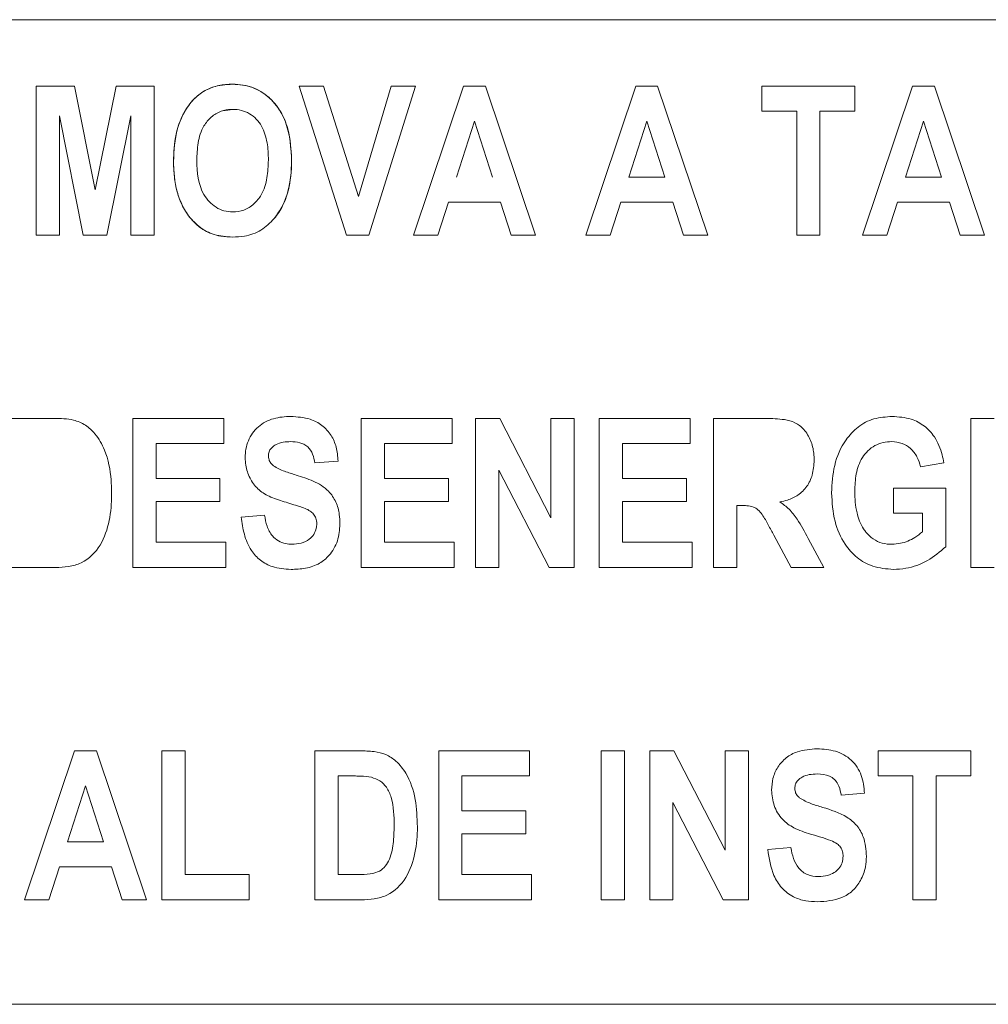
# Model space of a CAD drawing. Header units: inches. Extents: x 2934 to 6866, y 422 to 3136.
# Tile 12 of 84: x 3527 to 3538, y 1430 to 1442. Entities that reach past the tile are written whole.
import ezdxf

# ---------------------------------------------------------------- set-up
doc = ezdxf.new("R2010")
doc.units = ezdxf.units.IN
doc.header["$MEASUREMENT"] = 0
doc.layers.add('PWR_0400HP', color=7, linetype='Continuous')

# ---------------------------------------------------------------- blocks, each defined once
blk = doc.blocks.new('SSW6 S5 FRONT VIEW')
at = {"color": 7, "linetype": 'Continuous', "lineweight": 15}
for p, q in [((138.502, -532.494), (83.502, -532.494)), ((99.175, -533.28), (99.175, -535.044)), ((99.63, -533.28), (99.175, -533.28)), ((99.874, -534.506), (99.63, -533.28)), ((100.122, -533.28), (99.874, -534.506)), ((100.572, -533.28), (100.122, -533.28)), ((100.572, -535.044), (100.572, -533.28)), ((102.848, -535.044), (102.29, -533.28)), ((102.29, -533.28), (102.576, -533.28)), ((102.576, -533.28), (102.989, -534.585)), ((102.989, -534.585), (103.379, -533.28)), ((103.665, -533.28), (103.114, -535.044)), ((103.379, -533.28), (103.665, -533.28)), ((103.642, -535.044), (104.234, -533.28)), ((104.234, -533.28), (104.492, -533.28)), ((104.492, -533.28), (105.085, -535.044)), ((106.272, -533.28), (105.681, -535.044)), ((106.531, -533.28), (106.272, -533.28)), ((107.124, -535.044), (106.531, -533.28)), ((107.765, -533.578), (107.765, -533.28)), ((107.765, -533.28), (108.865, -533.28)), ((108.865, -533.28), (108.865, -533.578)), ((109.548, -533.28), (108.957, -535.044)), ((109.807, -533.28), (109.548, -533.28)), ((110.4, -535.044), (109.807, -533.28)), ((101.502, -533.555), (101.385, -533.574)), ((99.45, -535.044), (99.45, -533.633)), ((99.45, -533.633), (99.731, -535.044)), ((100.011, -535.044), (100.297, -533.633)), ((100.297, -533.633), (100.297, -535.044)), ((108.178, -533.578), (107.765, -533.578)), ((108.178, -535.044), (108.178, -533.578)), ((108.453, -533.578), (108.453, -535.044)), ((108.865, -533.578), (108.453, -533.578)), ((104.151, -534.357), (104.364, -533.696)), ((104.364, -533.696), (104.577, -534.357)), ((106.189, -534.357), (106.402, -533.696)), ((106.402, -533.696), (106.615, -534.357)), ((109.465, -534.357), (109.678, -533.696)), ((109.678, -533.696), (109.891, -534.357)), ((106.615, -534.357), (106.189, -534.357)), ((109.891, -534.357), (109.465, -534.357)), ((104.055, -534.654), (103.93, -535.044)), ((104.672, -534.654), (104.055, -534.654)), ((104.798, -535.044), (104.672, -534.654)), ((105.969, -535.044), (106.094, -534.654)), ((106.094, -534.654), (106.711, -534.654)), ((106.711, -534.654), (106.837, -535.044)), ((109.244, -535.044), (109.37, -534.654)), ((109.37, -534.654), (109.987, -534.654)), ((109.987, -534.654), (110.113, -535.044)), ((99.175, -535.044), (99.45, -535.044)), ((99.731, -535.044), (100.011, -535.044)), ((100.297, -535.044), (100.572, -535.044)), ((103.114, -535.044), (102.848, -535.044)), ((103.93, -535.044), (103.642, -535.044)), ((105.085, -535.044), (104.798, -535.044)), ((105.681, -535.044), (105.969, -535.044)), ((106.837, -535.044), (107.124, -535.044)), ((108.453, -535.044), (108.178, -535.044)), ((108.957, -535.044), (109.244, -535.044)), ((110.113, -535.044), (110.4, -535.044)), ((98.854, -537.212), (99.388, -537.212)), ((100.32, -538.976), (100.32, -537.212)), ((100.32, -537.212), (101.397, -537.212)), ((101.397, -537.212), (101.397, -537.51)), ((103.023, -538.976), (103.023, -537.212)), ((103.023, -537.212), (104.1, -537.212)), ((104.1, -537.212), (104.1, -537.51)), ((104.375, -538.976), (104.375, -537.212)), ((104.375, -537.212), (104.662, -537.212)), ((104.662, -537.212), (105.268, -538.39)), ((105.268, -538.39), (105.268, -537.212)), ((105.268, -537.212), (105.543, -537.212)), ((105.543, -537.212), (105.543, -538.976)), ((105.841, -538.976), (105.841, -537.212)), ((105.841, -537.212), (106.918, -537.212)), ((106.918, -537.212), (106.918, -537.51)), ((107.193, -538.976), (107.193, -537.212)), ((107.193, -537.212), (107.812, -537.212)), ((110.239, -538.976), (110.239, -537.212)), ((110.239, -537.212), (110.514, -537.212)), ((101.397, -537.51), (100.595, -537.51)), ((100.595, -537.51), (100.595, -537.922)), ((104.1, -537.51), (103.298, -537.51)), ((103.298, -537.51), (103.298, -537.922)), ((106.918, -537.51), (106.116, -537.51)), ((106.116, -537.51), (106.116, -537.922)), ((102.749, -537.716), (102.474, -537.739)), ((109.919, -537.739), (109.644, -537.785)), ((104.65, -537.826), (104.65, -538.976)), ((105.246, -538.976), (104.65, -537.826)), ((100.595, -537.922), (101.351, -537.922)), ((101.351, -537.922), (101.351, -538.197)), ((103.298, -537.922), (104.054, -537.922)), ((104.054, -537.922), (104.054, -538.197)), ((106.116, -537.922), (106.872, -537.922)), ((106.872, -537.922), (106.872, -538.197)), ((109.323, -538.335), (109.323, -538.037)), ((109.323, -538.037), (109.942, -538.037)), ((109.942, -538.037), (109.942, -538.73)), ((101.351, -538.197), (100.595, -538.197)), ((100.595, -538.197), (100.595, -538.678)), ((104.054, -538.197), (103.298, -538.197)), ((103.298, -538.197), (103.298, -538.678)), ((106.872, -538.197), (106.116, -538.197)), ((106.116, -538.197), (106.116, -538.678)), ((107.468, -538.243), (107.468, -538.976)), ((107.527, -538.243), (107.468, -538.243)), ((109.667, -538.335), (109.323, -538.335)), ((109.667, -538.554), (109.667, -538.335)), ((101.603, -538.38), (101.878, -538.358)), ((100.595, -538.678), (101.42, -538.678)), ((101.42, -538.678), (101.42, -538.976)), ((103.298, -538.678), (104.123, -538.678)), ((104.123, -538.678), (104.123, -538.976)), ((106.116, -538.678), (106.941, -538.678)), ((106.941, -538.678), (106.941, -538.976)), ((108.112, -538.976), (107.908, -538.595)), ((108.314, -538.631), (108.498, -538.976)), ((99.403, -538.976), (98.854, -538.976)), ((101.42, -538.976), (100.32, -538.976)), ((104.123, -538.976), (103.023, -538.976)), ((104.65, -538.976), (104.375, -538.976)), ((105.543, -538.976), (105.246, -538.976)), ((106.941, -538.976), (105.841, -538.976)), ((107.468, -538.976), (107.193, -538.976)), ((108.498, -538.976), (108.112, -538.976)), ((110.514, -538.976), (110.239, -538.976)), ((99.629, -541.144), (99.038, -542.908)), ((99.888, -541.144), (99.629, -541.144)), ((100.481, -542.908), (99.888, -541.144)), ((100.664, -542.908), (100.664, -541.144)), ((100.664, -541.144), (100.939, -541.144)), ((100.939, -541.144), (100.939, -542.61)), ((103.007, -541.144), (102.474, -541.144)), ((102.474, -541.144), (102.474, -542.908)), ((103.94, -541.144), (103.94, -542.908)), ((103.94, -541.144), (105.016, -541.144)), ((105.016, -541.144), (105.016, -541.442)), ((105.864, -542.908), (105.864, -541.144)), ((105.864, -541.144), (106.139, -541.144)), ((106.139, -542.908), (106.139, -541.144)), ((106.437, -541.144), (106.437, -542.908)), ((106.724, -541.144), (106.437, -541.144)), ((107.33, -542.322), (106.724, -541.144)), ((107.605, -541.144), (107.33, -541.144)), ((107.33, -541.144), (107.33, -542.322)), ((107.605, -542.908), (107.605, -541.144)), ((110.239, -541.144), (109.14, -541.144)), ((109.14, -541.144), (109.14, -541.442)), ((110.239, -541.442), (110.239, -541.144)), ((102.749, -542.61), (102.749, -541.442)), ((102.749, -541.442), (102.89, -541.442)), ((105.016, -541.442), (104.215, -541.442)), ((104.215, -541.442), (104.215, -541.855)), ((109.14, -541.442), (109.552, -541.442)), ((109.552, -541.442), (109.552, -542.908)), ((109.827, -542.908), (109.827, -541.442)), ((109.827, -541.442), (110.239, -541.442)), ((99.546, -542.221), (99.759, -541.56)), ((99.759, -541.56), (99.972, -542.221)), ((108.705, -541.671), (108.979, -541.648)), ((106.712, -542.908), (106.712, -541.758)), ((106.712, -541.758), (107.308, -542.908)), ((104.215, -541.855), (104.971, -541.855)), ((104.971, -541.855), (104.971, -542.129)), ((104.971, -542.129), (104.215, -542.129)), ((104.215, -542.129), (104.215, -542.61)), ((99.972, -542.221), (99.546, -542.221)), ((108.109, -542.29), (107.834, -542.313)), ((99.325, -542.908), (99.451, -542.519)), ((99.451, -542.519), (100.068, -542.519)), ((100.068, -542.519), (100.194, -542.908)), ((101.695, -542.61), (100.939, -542.61)), ((101.695, -542.61), (101.695, -542.908)), ((102.983, -542.61), (102.749, -542.61)), ((105.039, -542.61), (104.215, -542.61)), ((105.039, -542.61), (105.039, -542.908)), ((99.038, -542.908), (99.325, -542.908)), ((100.194, -542.908), (100.481, -542.908)), ((101.695, -542.908), (100.664, -542.908)), ((102.474, -542.908), (103.023, -542.908)), ((105.039, -542.908), (103.94, -542.908)), ((106.139, -542.908), (105.864, -542.908)), ((106.437, -542.908), (106.712, -542.908)), ((107.308, -542.908), (107.605, -542.908)), ((109.552, -542.908), (109.827, -542.908)), ((83.502, -544.144), (138.502, -544.144))]:
    blk.add_line(p, q, dxfattribs=at)
at = {"color": 7, "linetype": 'Continuous', "lineweight": 15, "flags": 128}
for points in [[(104.151, -534.357), (104.151, -534.357)], [(104.577, -534.357), (104.577, -534.357)], [(103.94, -541.144), (103.94, -541.144)], [(106.139, -541.144), (106.139, -541.144)], [(103.688, -542.044), (103.688, -542.044)], [(108.342, -542.13), (108.342, -542.13)], [(100.939, -542.61), (100.939, -542.61)], [(101.695, -542.61), (101.695, -542.61)], [(104.215, -542.61), (104.215, -542.61)], [(105.039, -542.61), (105.039, -542.61)], [(103.023, -542.908), (103.023, -542.908)], [(103.94, -542.908), (103.94, -542.908)], [(106.139, -542.908), (106.139, -542.908)]]:
    blk.add_lwpolyline(points, dxfattribs=at)
at = {"color": 7, "linetype": 'Continuous', "lineweight": 15}
for points, knots in [([(100.801, -534.173), (100.803, -534.064), (100.809, -533.956), (100.855, -533.744), (100.893, -533.643), (100.981, -533.505), (101.014, -533.462), (101.092, -533.386), (101.137, -533.353), (101.232, -533.303), (101.285, -533.285), (101.391, -533.262), (101.445, -533.258), (101.5, -533.257)], [0, 0, 0, 0, 0.25, 0.25, 0.5, 0.5, 0.625, 0.625, 0.75, 0.75, 0.875, 0.875, 1, 1, 1, 1]), ([(101.5, -533.257), (101.42, -533.263), (101.275, -533.274), (101.089, -533.378), (100.94, -533.547), (100.818, -533.816), (100.807, -534.042), (100.801, -534.173)], [0, 0, 0, 0, 0.183891, 0.33199, 0.479984, 0.700434, 1, 1, 1, 1]), ([(101.5, -533.257), (101.578, -533.263), (101.733, -533.276), (101.929, -533.398), (102.074, -533.572), (102.182, -533.829), (102.192, -534.035), (102.199, -534.162)], [0, 0, 0, 0, 0.179709, 0.361295, 0.520376, 0.70535, 1, 1, 1, 1]), ([(102.199, -534.162), (102.19, -534.011), (102.176, -533.779), (102.027, -533.499), (101.849, -533.336), (101.659, -533.264), (101.542, -533.259), (101.5, -533.257)], [0, 0, 0, 0, 0.348598, 0.537381, 0.727175, 0.901835, 1, 1, 1, 1]), ([(101.076, -534.161), (101.079, -534.091), (101.084, -533.95), (101.139, -533.768), (101.243, -533.641), (101.357, -533.572), (101.449, -533.556), (101.496, -533.555), (101.502, -533.555)], [0, 0, 0, 0, 0.252207, 0.506835, 0.669005, 0.831667, 0.97799, 1, 1, 1, 1]), ([(101.502, -533.555), (101.571, -533.556), (101.642, -533.571), (101.759, -533.642), (101.808, -533.694), (101.877, -533.814), (101.896, -533.882), (101.92, -534.017), (101.923, -534.086), (101.924, -534.155)], [0, 0, 0, 0, 0.25, 0.25, 0.5, 0.5, 0.75, 0.75, 1, 1, 1, 1]), ([(101.008, -534.851), (100.97, -534.803), (100.936, -534.753), (100.882, -534.645), (100.861, -534.588), (100.813, -534.415), (100.803, -534.293), (100.801, -534.173)], [0, 0, 0, 0, 0.25, 0.25, 0.5, 0.5, 1, 1, 1, 1]), ([(100.801, -534.173), (100.803, -534.233), (100.807, -534.354), (100.848, -534.576), (100.924, -534.745), (100.998, -534.839), (101.008, -534.851)], [0, 0, 0, 0, 0.251519, 0.503534, 0.936771, 1, 1, 1, 1]), ([(101.502, -534.769), (101.467, -534.768), (101.432, -534.764), (101.365, -534.746), (101.333, -534.732), (101.246, -534.676), (101.197, -534.624), (101.091, -534.443), (101.078, -534.3), (101.076, -534.161)], [0, 0, 0, 0, 0.125, 0.125, 0.25, 0.25, 0.5, 0.5, 1, 1, 1, 1]), ([(101.924, -534.155), (101.921, -534.225), (101.916, -534.366), (101.861, -534.55), (101.757, -534.68), (101.638, -534.757), (101.546, -534.765), (101.502, -534.769)], [0, 0, 0, 0, 0.252268, 0.506846, 0.673907, 0.841672, 1, 1, 1, 1]), ([(102.199, -534.162), (102.197, -534.284), (102.187, -534.407), (102.139, -534.584), (102.118, -534.641), (102.065, -534.749), (102.031, -534.8), (101.993, -534.848)], [0, 0, 0, 0, 0.5, 0.5, 0.75, 0.75, 1, 1, 1, 1]), ([(101.993, -534.848), (102.028, -534.798), (102.125, -534.661), (102.189, -534.42), (102.196, -534.238), (102.199, -534.162)], [0, 0, 0, 0, 0.252361, 0.686759, 1, 1, 1, 1]), ([(101.501, -535.067), (101.455, -535.065), (101.336, -535.059), (101.155, -534.997), (101.056, -534.898), (101.008, -534.851)], [0, 0, 0, 0, 0.252319, 0.638485, 1, 1, 1, 1]), ([(101.008, -534.851), (101.04, -534.885), (101.117, -534.965), (101.288, -535.052), (101.427, -535.062), (101.501, -535.067)], [0, 0, 0, 0, 0.252648, 0.601471, 1, 1, 1, 1]), ([(101.501, -535.067), (101.548, -535.065), (101.663, -535.059), (101.845, -534.997), (101.943, -534.898), (101.993, -534.848)], [0, 0, 0, 0, 0.252082, 0.626739, 1, 1, 1, 1]), ([(99.388, -537.212), (99.466, -537.213), (99.594, -537.215), (99.763, -537.285), (99.893, -537.407), (100.016, -537.624), (100.064, -537.877), (100.067, -538.055), (100.068, -538.112)], [0, 0, 0, 0, 0.178635, 0.296572, 0.414011, 0.587152, 0.867172, 1, 1, 1, 1]), ([(101.649, -537.676), (101.65, -537.642), (101.652, -537.608), (101.664, -537.541), (101.674, -537.508), (101.714, -537.413), (101.754, -537.355), (101.857, -537.266), (101.919, -537.234), (102.052, -537.196), (102.121, -537.191), (102.189, -537.189)], [0, 0, 0, 0, 0.125, 0.125, 0.25, 0.25, 0.5, 0.5, 0.75, 0.75, 1, 1, 1, 1]), ([(102.189, -537.189), (102.267, -537.194), (102.398, -537.202), (102.564, -537.288), (102.672, -537.406), (102.735, -537.555), (102.744, -537.66), (102.749, -537.716)], [0, 0, 0, 0, 0.265419, 0.449459, 0.634124, 0.807007, 1, 1, 1, 1]), ([(107.812, -537.212), (107.885, -537.214), (108.002, -537.216), (108.161, -537.254), (108.272, -537.343), (108.349, -537.471), (108.381, -537.6), (108.383, -537.679), (108.384, -537.706)], [0, 0, 0, 0, 0.252758, 0.401287, 0.551874, 0.728258, 0.906048, 1, 1, 1, 1]), ([(108.59, -538.092), (108.596, -537.982), (108.607, -537.763), (108.727, -537.492), (108.896, -537.304), (109.09, -537.204), (109.233, -537.194), (109.306, -537.189)], [0, 0, 0, 0, 0.252619, 0.507676, 0.669578, 0.832239, 1, 1, 1, 1]), ([(109.306, -537.189), (109.383, -537.194), (109.519, -537.203), (109.695, -537.296), (109.827, -537.44), (109.892, -537.599), (109.913, -537.707), (109.919, -537.739)], [0, 0, 0, 0, 0.253455, 0.445802, 0.638298, 0.891136, 1, 1, 1, 1]), ([(102.188, -537.487), (102.159, -537.488), (102.099, -537.49), (102.021, -537.514), (101.967, -537.553), (101.934, -537.594), (101.925, -537.63), (101.924, -537.65), (101.924, -537.655)], [0, 0, 0, 0, 0.255454, 0.513075, 0.690886, 0.826067, 0.962395, 1, 1, 1, 1]), ([(102.474, -537.739), (102.468, -537.704), (102.461, -537.669), (102.434, -537.603), (102.416, -537.571), (102.363, -537.524), (102.329, -537.508), (102.26, -537.49), (102.224, -537.488), (102.188, -537.487)], [0, 0, 0, 0, 0.25, 0.25, 0.5, 0.5, 0.75, 0.75, 1, 1, 1, 1]), ([(109.302, -537.487), (109.268, -537.488), (109.233, -537.49), (109.166, -537.506), (109.133, -537.518), (109.043, -537.567), (108.992, -537.617), (108.918, -537.734), (108.896, -537.8), (108.87, -537.936), (108.866, -538.005), (108.865, -538.074)], [0, 0, 0, 0, 0.125, 0.125, 0.25, 0.25, 0.5, 0.5, 0.75, 0.75, 1, 1, 1, 1]), ([(109.644, -537.785), (109.632, -537.745), (109.608, -537.665), (109.532, -537.565), (109.425, -537.498), (109.344, -537.491), (109.302, -537.487)], [0, 0, 0, 0, 0.253019, 0.508198, 0.745821, 1, 1, 1, 1]), ([(102.111, -538.198), (102.05, -538.178), (101.94, -538.144), (101.793, -538.053), (101.699, -537.92), (101.654, -537.789), (101.65, -537.706), (101.649, -537.676)], [0, 0, 0, 0, 0.251979, 0.460612, 0.669906, 0.883817, 1, 1, 1, 1]), ([(101.924, -537.655), (101.925, -537.666), (101.927, -537.692), (101.945, -537.736), (101.97, -537.759), (101.984, -537.773)], [0, 0, 0, 0, 0.253986, 0.572776, 1, 1, 1, 1]), ([(108.384, -537.706), (108.38, -537.766), (108.373, -537.874), (108.305, -538.021), (108.199, -538.123), (108.083, -538.177), (108.009, -538.193), (107.979, -538.199)], [0, 0, 0, 0, 0.25282, 0.462933, 0.67403, 0.870612, 1, 1, 1, 1]), ([(101.984, -537.773), (102.005, -537.786), (102.046, -537.811), (102.137, -537.846), (102.206, -537.867), (102.252, -537.882)], [0, 0, 0, 0, 0.252324, 0.503383, 1, 1, 1, 1]), ([(102.252, -537.882), (102.32, -537.903), (102.457, -537.946), (102.631, -538.049), (102.729, -538.198), (102.767, -538.336), (102.77, -538.425), (102.771, -538.463)], [0, 0, 0, 0, 0.251842, 0.50667, 0.686894, 0.866342, 1, 1, 1, 1]), ([(100.068, -538.112), (100.067, -538.216), (100.061, -538.319), (100.018, -538.523), (99.985, -538.62), (99.879, -538.8), (99.801, -538.875), (99.661, -538.942), (99.61, -538.956), (99.508, -538.973), (99.455, -538.975), (99.403, -538.976)], [0, 0, 0, 0, 0.25, 0.25, 0.5, 0.5, 0.75, 0.75, 0.875, 0.875, 1, 1, 1, 1]), ([(109.322, -538.999), (109.239, -538.992), (109.085, -538.979), (108.885, -538.866), (108.724, -538.684), (108.609, -538.419), (108.597, -538.206), (108.59, -538.092)], [0, 0, 0, 0, 0.189973, 0.351258, 0.512585, 0.739514, 1, 1, 1, 1]), ([(108.865, -538.074), (108.866, -538.117), (108.868, -538.202), (108.892, -538.355), (108.937, -538.478), (108.988, -538.545), (108.997, -538.558)], [0, 0, 0, 0, 0.251435, 0.503308, 0.907195, 1, 1, 1, 1]), ([(102.497, -538.459), (102.495, -538.436), (102.492, -538.395), (102.461, -538.343), (102.398, -538.289), (102.275, -538.248), (102.171, -538.216), (102.111, -538.198)], [0, 0, 0, 0, 0.135323, 0.242912, 0.350391, 0.622906, 1, 1, 1, 1]), ([(107.979, -538.199), (108.016, -538.226), (108.094, -538.284), (108.208, -538.432), (108.273, -538.553), (108.314, -538.631)], [0, 0, 0, 0, 0.251195, 0.52487, 1, 1, 1, 1]), ([(107.908, -538.595), (107.885, -538.553), (107.841, -538.471), (107.783, -538.366), (107.724, -538.293), (107.661, -538.253), (107.593, -538.244), (107.546, -538.243), (107.527, -538.243)], [0, 0, 0, 0, 0.251553, 0.503197, 0.641153, 0.748939, 0.895384, 1, 1, 1, 1]), ([(102.192, -538.999), (102.117, -538.994), (101.988, -538.985), (101.825, -538.898), (101.706, -538.765), (101.631, -538.585), (101.612, -538.448), (101.603, -538.38)], [0, 0, 0, 0, 0.233739, 0.399765, 0.56587, 0.786178, 1, 1, 1, 1]), ([(101.878, -538.358), (101.886, -538.401), (101.902, -538.488), (101.958, -538.596), (102.039, -538.666), (102.122, -538.697), (102.178, -538.7), (102.203, -538.701)], [0, 0, 0, 0, 0.252154, 0.506768, 0.680089, 0.853507, 1, 1, 1, 1]), ([(102.203, -538.701), (102.239, -538.699), (102.312, -538.695), (102.403, -538.652), (102.464, -538.586), (102.493, -538.521), (102.495, -538.477), (102.497, -538.459)], [0, 0, 0, 0, 0.253098, 0.508964, 0.691069, 0.874275, 1, 1, 1, 1]), ([(102.771, -538.463), (102.766, -538.53), (102.755, -538.664), (102.661, -538.826), (102.526, -538.939), (102.366, -538.992), (102.249, -538.997), (102.192, -538.999)], [0, 0, 0, 0, 0.222668, 0.447294, 0.607673, 0.806771, 1, 1, 1, 1]), ([(108.997, -538.558), (109.017, -538.58), (109.063, -538.631), (109.161, -538.685), (109.248, -538.7), (109.296, -538.701), (109.305, -538.701)], [0, 0, 0, 0, 0.25223, 0.58749, 0.925359, 1, 1, 1, 1]), ([(109.305, -538.701), (109.338, -538.699), (109.433, -538.691), (109.559, -538.638), (109.637, -538.577), (109.667, -538.554)], [0, 0, 0, 0, 0.252179, 0.717798, 1, 1, 1, 1]), ([(109.942, -538.73), (109.872, -538.79), (109.734, -538.908), (109.51, -538.987), (109.371, -538.996), (109.322, -538.999)], [0, 0, 0, 0, 0.39573, 0.787572, 1, 1, 1, 1]), ([(108.42, -541.121), (108.34, -541.127), (108.21, -541.135), (108.048, -541.221), (107.949, -541.334), (107.889, -541.468), (107.883, -541.562), (107.88, -541.609)], [0, 0, 0, 0, 0.291134, 0.472975, 0.655384, 0.831396, 1, 1, 1, 1]), ([(108.979, -541.648), (108.976, -541.576), (108.966, -541.505), (108.916, -541.368), (108.876, -541.305), (108.77, -541.207), (108.705, -541.171), (108.566, -541.13), (108.493, -541.123), (108.42, -541.121)], [0, 0, 0, 0, 0.25, 0.25, 0.5, 0.5, 0.75, 0.75, 1, 1, 1, 1]), ([(103.688, -542.044), (103.684, -541.935), (103.677, -541.717), (103.587, -541.444), (103.449, -541.272), (103.317, -541.181), (103.167, -541.148), (103.063, -541.146), (103.007, -541.144)], [0, 0, 0, 0, 0.252203, 0.506922, 0.648007, 0.759227, 0.870777, 1, 1, 1, 1]), ([(102.89, -541.442), (102.912, -541.442), (102.954, -541.443), (103.039, -541.444), (103.102, -541.452), (103.144, -541.458)], [0, 0, 0, 0, 0.250254, 0.500582, 1, 1, 1, 1]), ([(103.144, -541.458), (103.179, -541.47), (103.248, -541.493), (103.332, -541.58), (103.409, -541.76), (103.411, -541.918), (103.413, -542.031)], [0, 0, 0, 0, 0.157488, 0.315768, 0.512585, 1, 1, 1, 1]), ([(108.155, -541.587), (108.156, -541.57), (108.16, -541.536), (108.192, -541.489), (108.247, -541.448), (108.327, -541.422), (108.388, -541.42), (108.419, -541.419)], [0, 0, 0, 0, 0.143596, 0.288883, 0.476222, 0.726713, 1, 1, 1, 1]), ([(108.419, -541.419), (108.47, -541.423), (108.544, -541.428), (108.627, -541.479), (108.676, -541.549), (108.695, -541.617), (108.703, -541.663), (108.705, -541.671)], [0, 0, 0, 0, 0.349955, 0.510884, 0.672314, 0.937529, 1, 1, 1, 1]), ([(108.215, -541.705), (108.207, -541.697), (108.186, -541.679), (108.162, -541.643), (108.156, -541.608), (108.155, -541.59), (108.155, -541.587)], [0, 0, 0, 0, 0.253675, 0.593495, 0.933338, 1, 1, 1, 1]), ([(107.88, -541.609), (107.886, -541.671), (107.898, -541.797), (107.996, -541.959), (108.153, -542.071), (108.274, -542.109), (108.342, -542.13)], [0, 0, 0, 0, 0.248163, 0.498167, 0.720775, 1, 1, 1, 1]), ([(108.483, -541.814), (108.459, -541.807), (108.413, -541.792), (108.321, -541.763), (108.258, -541.728), (108.215, -541.705)], [0, 0, 0, 0, 0.250997, 0.501971, 1, 1, 1, 1]), ([(109.002, -542.395), (108.997, -542.316), (108.988, -542.185), (108.895, -542.024), (108.733, -541.89), (108.583, -541.844), (108.483, -541.814)], [0, 0, 0, 0, 0.275447, 0.455373, 0.635496, 1, 1, 1, 1]), ([(103.413, -542.031), (103.411, -542.102), (103.408, -542.245), (103.371, -542.418), (103.297, -542.531), (103.218, -542.583), (103.111, -542.608), (103.032, -542.61), (102.983, -542.61)], [0, 0, 0, 0, 0.251953, 0.506225, 0.613464, 0.720959, 0.829936, 1, 1, 1, 1]), ([(103.023, -542.908), (103.075, -542.907), (103.126, -542.905), (103.228, -542.889), (103.28, -542.875), (103.42, -542.808), (103.498, -542.732), (103.604, -542.553), (103.638, -542.454), (103.68, -542.251), (103.686, -542.148), (103.688, -542.044)], [0, 0, 0, 0, 0.125, 0.125, 0.25, 0.25, 0.5, 0.5, 0.75, 0.75, 1, 1, 1, 1]), ([(108.342, -542.13), (108.382, -542.142), (108.463, -542.166), (108.57, -542.2), (108.651, -542.238), (108.7, -542.284), (108.724, -542.337), (108.726, -542.374), (108.727, -542.391)], [0, 0, 0, 0, 0.251732, 0.503461, 0.665333, 0.780217, 0.895704, 1, 1, 1, 1]), ([(108.434, -542.633), (108.391, -542.632), (108.347, -542.627), (108.266, -542.593), (108.23, -542.566), (108.146, -542.465), (108.123, -542.377), (108.109, -542.29)], [0, 0, 0, 0, 0.25, 0.25, 0.5, 0.5, 1, 1, 1, 1]), ([(107.834, -542.313), (107.85, -542.418), (107.875, -542.581), (107.993, -542.773), (108.128, -542.876), (108.279, -542.925), (108.376, -542.929), (108.422, -542.931)], [0, 0, 0, 0, 0.33214, 0.512198, 0.693785, 0.854601, 1, 1, 1, 1]), ([(108.422, -542.931), (108.522, -542.925), (108.673, -542.915), (108.846, -542.806), (108.942, -542.678), (108.995, -542.535), (109, -542.436), (109.002, -542.395)], [0, 0, 0, 0, 0.329131, 0.499277, 0.668991, 0.861981, 1, 1, 1, 1]), ([(108.727, -542.391), (108.725, -542.418), (108.72, -542.47), (108.679, -542.539), (108.62, -542.591), (108.536, -542.628), (108.471, -542.631), (108.434, -542.633)], [0, 0, 0, 0, 0.184198, 0.369348, 0.54592, 0.740639, 1, 1, 1, 1])]:
    blk.add_open_spline(points, degree=3, knots=knots, dxfattribs=at)

msp = doc.modelspace()

# ---------------------------------------------------------------- block references
at = {"layer": 'PWR_0400HP'}
msp.add_blockref('SSW6 S5 FRONT VIEW', (3427.565, 1974.562), dxfattribs=at)

doc.saveas('drawing.dxf')
